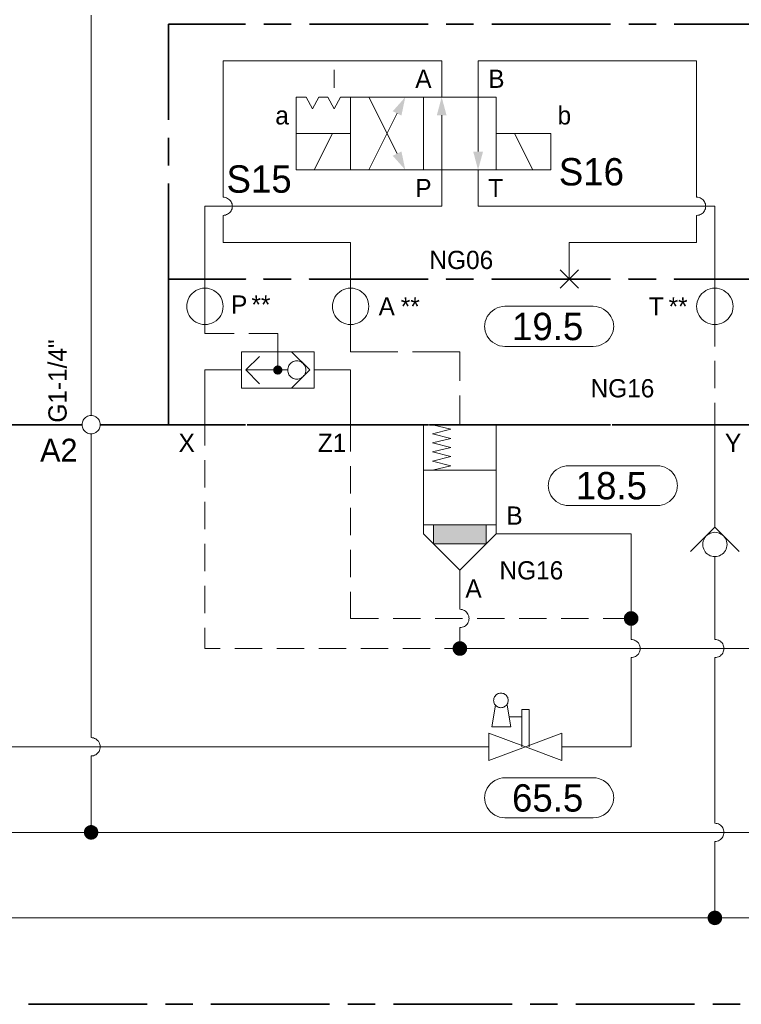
# Model space of a CAD drawing. Header units: millimetres. Extents: x 0 to 203, y 0 to 47.
# Tile 32 of 196: x 20.29 to 23.4, y 16.57 to 20.82. Entities that reach past the tile are written whole.
import ezdxf

# ---------------------------------------------------------------- set-up
doc = ezdxf.new("R2010")
doc.units = ezdxf.units.MM
for name, color, linetype in [('PDF_Geomertry', 7, 'Continuous'), ('PDF_Solid Fills', 7, 'Continuous'), ('PDF_Text', 7, 'Continuous')]:
    doc.layers.add(name, color=color, linetype=linetype)
doc.styles.add('PDF Arial', font='txt')

msp = doc.modelspace()

# ---------------------------------------------------------------- hatches: boundary and pattern name
at = {"layer": 'PDF_Solid Fills', "transparency": 33554559}
for points in [[(21.4021, 19.3104), (21.3821, 19.3124), (21.3826, 19.3151)], [(21.4021, 19.3104), (21.3821, 19.3104), (21.3821, 19.3124)], [(21.4021, 19.3104), (21.3821, 19.3076), (21.3821, 19.3104)], [(21.4021, 19.3104), (21.3826, 19.3049), (21.3821, 19.3076)], [(21.4021, 19.3104), (21.3826, 19.3151), (21.3835, 19.3174)], [(21.4021, 19.3104), (21.3835, 19.3026), (21.3826, 19.3049)], [(21.4021, 19.3104), (21.3835, 19.3174), (21.3849, 19.3201)], [(21.4021, 19.3104), (21.3849, 19.2999), (21.3835, 19.3026)], [(21.4021, 19.3104), (21.3849, 19.3201), (21.3863, 19.3221)], [(21.4021, 19.3104), (21.3863, 19.2979), (21.3849, 19.2999)], [(21.4021, 19.3104), (21.3863, 19.3221), (21.3882, 19.3243)], [(21.4021, 19.3104), (21.3882, 19.2965), (21.3863, 19.2979)], [(21.4021, 19.3104), (21.3882, 19.3243), (21.3896, 19.3257)], [(21.4021, 19.3104), (21.3896, 19.2943), (21.3882, 19.2965)], [(21.4021, 19.3104), (21.3896, 19.3257), (21.3918, 19.3271)], [(21.4021, 19.3104), (21.3918, 19.2929), (21.3896, 19.2943)], [(21.4021, 19.3104), (21.3918, 19.3271), (21.3946, 19.3285)], [(21.4021, 19.3104), (21.3946, 19.2915), (21.3918, 19.2929)], [(21.4021, 19.3104), (21.3946, 19.3285), (21.3965, 19.329)], [(21.4021, 19.3104), (21.3965, 19.291), (21.3946, 19.2915)], [(21.4021, 19.3104), (21.3965, 19.329), (21.3993, 19.3299)], [(21.4021, 19.3104), (21.3993, 19.291), (21.3965, 19.291)], [(21.4021, 19.3104), (21.3993, 19.3299), (21.4021, 19.3299)], [(21.4021, 19.3104), (21.4021, 19.2901), (21.3993, 19.291)], [(21.4021, 19.3104), (21.4043, 19.3299), (21.4071, 19.329)], [(21.4021, 19.3104), (21.4021, 19.3299), (21.4043, 19.3299)], [(21.4021, 19.3104), (21.4071, 19.329), (21.409, 19.3285)], [(21.4021, 19.3104), (21.409, 19.3285), (21.4118, 19.3271)], [(21.4021, 19.3104), (21.4118, 19.3271), (21.414, 19.3257)], [(21.4021, 19.3104), (21.414, 19.3257), (21.416, 19.3243)], [(21.4021, 19.3104), (21.416, 19.3243), (21.4174, 19.3221)], [(21.4021, 19.3104), (21.4174, 19.3221), (21.4187, 19.3201)], [(21.4021, 19.3104), (21.4187, 19.3201), (21.4201, 19.3174)], [(21.4021, 19.3104), (21.4201, 19.3174), (21.421, 19.3151)], [(21.4021, 19.3104), (21.421, 19.3151), (21.4215, 19.3124)], [(21.4021, 19.3104), (21.4215, 19.3124), (21.4215, 19.3104)], [(21.4021, 19.3104), (21.4043, 19.291), (21.4021, 19.2901)], [(21.4021, 19.3104), (21.4071, 19.291), (21.4043, 19.291)], [(21.4021, 19.3104), (21.409, 19.2915), (21.4071, 19.291)], [(21.4021, 19.3104), (21.4118, 19.2929), (21.409, 19.2915)], [(21.4021, 19.3104), (21.414, 19.2943), (21.4118, 19.2929)], [(21.4021, 19.3104), (21.416, 19.2965), (21.414, 19.2943)], [(21.4021, 19.3104), (21.4174, 19.2979), (21.416, 19.2965)], [(21.4021, 19.3104), (21.4187, 19.2999), (21.4174, 19.2979)], [(21.4021, 19.3104), (21.4201, 19.3026), (21.4187, 19.2999)], [(21.4021, 19.3104), (21.421, 19.3049), (21.4201, 19.3026)], [(21.4021, 19.3104), (21.4215, 19.3076), (21.421, 19.3049)], [(21.4021, 19.3104), (21.4215, 19.3104), (21.4215, 19.3076)], [(22.9265, 18.2374), (22.8951, 18.2415), (22.896, 18.2457)], [(22.9265, 18.2374), (22.8951, 18.2374), (22.8951, 18.2415)], [(22.9265, 18.2374), (22.896, 18.2457), (22.8974, 18.2493)], [(22.9265, 18.2374), (22.8974, 18.2493), (22.8993, 18.2535)], [(22.9265, 18.2374), (22.8993, 18.2535), (22.9015, 18.2563)], [(22.9265, 18.2374), (22.9015, 18.2563), (22.9043, 18.2596)], [(22.9265, 18.2374), (22.9043, 18.2596), (22.9071, 18.2624)], [(22.9265, 18.2374), (22.9071, 18.2624), (22.9104, 18.2646)], [(22.9265, 18.2374), (22.9104, 18.2646), (22.914, 18.2665)], [(22.9265, 18.2374), (22.914, 18.2665), (22.9182, 18.2679)], [(22.9265, 18.2374), (22.9182, 18.2679), (22.9224, 18.2687)], [(22.9265, 18.2374), (22.9224, 18.2687), (22.9265, 18.2687)], [(22.9265, 18.2374), (22.9307, 18.2687), (22.9349, 18.2679)], [(22.9265, 18.2374), (22.9265, 18.2687), (22.9307, 18.2687)], [(22.9265, 18.2374), (22.9349, 18.2679), (22.9382, 18.2665)], [(22.9265, 18.2374), (22.9382, 18.2665), (22.9418, 18.2646)], [(22.9265, 18.2374), (22.9418, 18.2646), (22.9451, 18.2624)], [(22.9265, 18.2374), (22.9451, 18.2624), (22.9487, 18.2596)], [(22.9265, 18.2374), (22.9487, 18.2596), (22.9515, 18.2563)], [(22.9265, 18.2374), (22.9515, 18.2563), (22.9535, 18.2535)], [(22.9265, 18.2374), (22.9535, 18.2535), (22.9557, 18.2493)], [(22.9265, 18.2374), (22.9557, 18.2493), (22.9571, 18.2457)], [(22.9265, 18.2374), (22.9571, 18.2457), (22.9576, 18.2415)], [(22.9265, 18.2374), (22.9576, 18.2415), (22.9576, 18.2374)], [(22.9265, 18.2374), (22.8951, 18.2332), (22.8951, 18.2374)], [(22.9265, 18.2374), (22.896, 18.229), (22.8951, 18.2332)], [(22.9265, 18.2374), (22.8974, 18.2257), (22.896, 18.229)], [(22.9265, 18.2374), (22.8993, 18.2215), (22.8974, 18.2257)], [(22.9265, 18.2374), (22.9015, 18.2179), (22.8993, 18.2215)], [(22.9265, 18.2374), (22.9043, 18.2151), (22.9015, 18.2179)], [(22.9265, 18.2374), (22.9071, 18.2124), (22.9043, 18.2151)], [(22.9265, 18.2374), (22.9104, 18.2104), (22.9071, 18.2124)], [(22.9265, 18.2374), (22.914, 18.2082), (22.9104, 18.2104)], [(22.9265, 18.2374), (22.9182, 18.2068), (22.914, 18.2082)], [(22.9265, 18.2374), (22.9224, 18.2062), (22.9182, 18.2068)], [(22.9265, 18.2374), (22.9265, 18.2062), (22.9224, 18.2062)], [(22.9265, 18.2374), (22.9307, 18.2062), (22.9265, 18.2062)], [(22.9265, 18.2374), (22.9349, 18.2068), (22.9307, 18.2062)], [(22.9265, 18.2374), (22.9382, 18.2082), (22.9349, 18.2068)], [(22.9265, 18.2374), (22.9418, 18.2104), (22.9382, 18.2082)], [(22.9265, 18.2374), (22.9451, 18.2124), (22.9418, 18.2104)], [(22.9265, 18.2374), (22.9487, 18.2151), (22.9451, 18.2124)], [(22.9265, 18.2374), (22.9515, 18.2179), (22.9487, 18.2151)], [(22.9265, 18.2374), (22.9535, 18.2215), (22.9515, 18.2179)], [(22.9265, 18.2374), (22.9557, 18.2257), (22.9535, 18.2215)], [(22.9265, 18.2374), (22.9571, 18.229), (22.9557, 18.2257)], [(22.9265, 18.2374), (22.9576, 18.2332), (22.9571, 18.229)], [(22.9265, 18.2374), (22.9576, 18.2374), (22.9576, 18.2332)], [(22.1876, 18.1076), (22.1562, 18.1118), (22.1571, 18.116)], [(22.1876, 18.1076), (22.1562, 18.1076), (22.1562, 18.1118)], [(22.1876, 18.1076), (22.1571, 18.116), (22.1585, 18.1201)], [(22.1876, 18.1076), (22.1585, 18.1201), (22.1604, 18.1235)], [(22.1876, 18.1076), (22.1604, 18.1235), (22.1626, 18.1271)], [(22.1876, 18.1076), (22.1626, 18.1271), (22.1654, 18.1299)], [(22.1876, 18.1076), (22.1654, 18.1299), (22.1687, 18.1326)], [(22.1876, 18.1076), (22.1687, 18.1326), (22.1715, 18.1346)], [(22.1876, 18.1076), (22.1715, 18.1346), (22.1757, 18.1368)], [(22.1876, 18.1076), (22.1757, 18.1368), (22.1793, 18.1382)], [(22.1876, 18.1076), (22.1793, 18.1382), (22.1835, 18.1388)], [(22.1876, 18.1076), (22.1835, 18.1388), (22.1876, 18.1388)], [(22.1876, 18.1076), (22.1918, 18.1388), (22.196, 18.1382)], [(22.1876, 18.1076), (22.1876, 18.1388), (22.1918, 18.1388)], [(22.1876, 18.1076), (22.196, 18.1382), (22.1993, 18.1368)], [(22.1876, 18.1076), (22.1993, 18.1368), (22.2035, 18.1346)], [(22.1876, 18.1076), (22.2035, 18.1346), (22.2071, 18.1326)], [(22.1876, 18.1076), (22.2071, 18.1326), (22.2099, 18.1299)], [(22.1876, 18.1076), (22.2099, 18.1299), (22.2126, 18.1271)], [(22.1876, 18.1076), (22.2126, 18.1271), (22.2146, 18.1235)], [(22.1876, 18.1076), (22.2146, 18.1235), (22.2168, 18.1201)], [(22.1876, 18.1076), (22.2168, 18.1201), (22.2182, 18.116)], [(22.1876, 18.1076), (22.2182, 18.116), (22.2188, 18.1118)], [(22.1876, 18.1076), (22.2188, 18.1118), (22.2188, 18.1076)], [(22.1876, 18.1076), (22.1562, 18.1035), (22.1562, 18.1076)], [(22.1876, 18.1076), (22.1571, 18.0999), (22.1562, 18.1035)], [(22.1876, 18.1076), (22.1585, 18.0957), (22.1571, 18.0999)], [(22.1876, 18.1076), (22.1604, 18.0924), (22.1585, 18.0957)], [(22.1876, 18.1076), (22.1626, 18.0888), (22.1604, 18.0924)], [(22.1876, 18.1076), (22.1654, 18.0854), (22.1626, 18.0888)], [(22.1876, 18.1076), (22.1687, 18.0826), (22.1654, 18.0854)], [(22.1876, 18.1076), (22.1715, 18.0804), (22.1687, 18.0826)], [(22.1876, 18.1076), (22.1757, 18.0785), (22.1715, 18.0804)], [(22.1876, 18.1076), (22.1793, 18.0771), (22.1757, 18.0785)], [(22.1876, 18.1076), (22.1835, 18.0763), (22.1793, 18.0771)], [(22.1876, 18.1076), (22.1876, 18.0763), (22.1835, 18.0763)], [(22.1876, 18.1076), (22.1918, 18.0763), (22.1876, 18.0763)], [(22.1876, 18.1076), (22.196, 18.0771), (22.1918, 18.0763)], [(22.1876, 18.1076), (22.1993, 18.0785), (22.196, 18.0771)], [(22.1876, 18.1076), (22.2035, 18.0804), (22.1993, 18.0785)], [(22.1876, 18.1076), (22.2071, 18.0826), (22.2035, 18.0804)], [(22.1876, 18.1076), (22.2099, 18.0854), (22.2071, 18.0826)], [(22.1876, 18.1076), (22.2126, 18.0888), (22.2099, 18.0854)], [(22.1876, 18.1076), (22.2146, 18.0924), (22.2126, 18.0888)], [(22.1876, 18.1076), (22.2168, 18.0957), (22.2146, 18.0924)], [(22.1876, 18.1076), (22.2182, 18.0999), (22.2168, 18.0957)], [(22.1876, 18.1076), (22.2188, 18.1035), (22.2182, 18.0999)], [(22.1876, 18.1076), (22.2188, 18.1076), (22.2188, 18.1035)], [(20.5965, 17.3138), (20.5924, 17.3451), (20.5965, 17.3457)], [(20.5965, 17.3138), (20.5965, 17.3457), (20.6007, 17.3451)], [(20.5965, 17.3138), (20.5646, 17.3138), (20.5654, 17.3179)], [(20.5965, 17.3138), (20.5654, 17.3096), (20.5646, 17.3138)], [(20.5965, 17.3138), (20.5654, 17.3179), (20.566, 17.3221)], [(20.5965, 17.3138), (20.566, 17.3063), (20.5654, 17.3096)], [(20.5965, 17.3138), (20.566, 17.3221), (20.5674, 17.3263)], [(20.5965, 17.3138), (20.5674, 17.3021), (20.566, 17.3063)], [(20.5965, 17.3138), (20.5674, 17.3263), (20.5688, 17.3299)], [(20.5965, 17.3138), (20.5688, 17.2985), (20.5674, 17.3021)], [(20.5965, 17.3138), (20.5688, 17.3299), (20.5715, 17.3332)], [(20.5965, 17.3138), (20.5715, 17.2951), (20.5688, 17.2985)], [(20.5965, 17.3138), (20.5715, 17.3332), (20.5743, 17.336)], [(20.5965, 17.3138), (20.5743, 17.2915), (20.5715, 17.2951)], [(20.5965, 17.3138), (20.5743, 17.336), (20.5771, 17.3388)], [(20.5965, 17.3138), (20.5771, 17.2887), (20.5743, 17.2915)], [(20.5965, 17.3138), (20.5771, 17.3388), (20.5807, 17.341)], [(20.5965, 17.3138), (20.5807, 17.2868), (20.5771, 17.2887)], [(20.5965, 17.3138), (20.5807, 17.341), (20.584, 17.3429)], [(20.5965, 17.3138), (20.584, 17.2846), (20.5807, 17.2868)], [(20.5965, 17.3138), (20.584, 17.3429), (20.5882, 17.3443)], [(20.5965, 17.3138), (20.5882, 17.284), (20.584, 17.2846)], [(20.5965, 17.3138), (20.5882, 17.3443), (20.5924, 17.3451)], [(20.5965, 17.3138), (20.5924, 17.2826), (20.5882, 17.284)], [(20.5965, 17.3138), (20.5965, 17.2826), (20.5924, 17.2826)], [(20.5965, 17.3138), (20.6007, 17.3451), (20.6043, 17.3443)], [(20.5965, 17.3138), (20.6043, 17.3443), (20.6085, 17.3429)], [(20.5965, 17.3138), (20.6085, 17.3429), (20.6118, 17.341)], [(20.5965, 17.3138), (20.6118, 17.341), (20.6154, 17.3388)], [(20.5965, 17.3138), (20.6154, 17.3388), (20.6187, 17.336)], [(20.5965, 17.3138), (20.6187, 17.336), (20.6215, 17.3332)], [(20.5965, 17.3138), (20.6215, 17.3332), (20.6238, 17.3299)], [(20.5965, 17.3138), (20.6238, 17.3299), (20.6251, 17.3263)], [(20.5965, 17.3138), (20.6251, 17.3263), (20.6265, 17.3221)], [(20.5965, 17.3138), (20.6265, 17.3221), (20.6271, 17.3179)], [(20.5965, 17.3138), (20.6271, 17.3179), (20.6279, 17.3138)], [(20.5965, 17.3138), (20.6007, 17.2826), (20.5965, 17.2826)], [(20.5965, 17.3138), (20.6043, 17.284), (20.6007, 17.2826)], [(20.5965, 17.3138), (20.6085, 17.2846), (20.6043, 17.284)], [(20.5965, 17.3138), (20.6118, 17.2868), (20.6085, 17.2846)], [(20.5965, 17.3138), (20.6154, 17.2887), (20.6118, 17.2868)], [(20.5965, 17.3138), (20.6187, 17.2915), (20.6154, 17.2887)], [(20.5965, 17.3138), (20.6215, 17.2951), (20.6187, 17.2915)], [(20.5965, 17.3138), (20.6238, 17.2985), (20.6215, 17.2951)], [(20.5965, 17.3138), (20.6251, 17.3021), (20.6238, 17.2985)], [(20.5965, 17.3138), (20.6265, 17.3063), (20.6251, 17.3021)], [(20.5965, 17.3138), (20.6271, 17.3096), (20.6265, 17.3063)], [(20.5965, 17.3138), (20.6279, 17.3138), (20.6271, 17.3096)], [(23.2876, 16.9443), (23.2604, 16.9604), (23.2626, 16.9638)], [(23.2876, 16.9443), (23.2626, 16.9638), (23.2654, 16.9665)], [(23.2876, 16.9443), (23.2654, 16.9665), (23.2688, 16.9693)], [(23.2876, 16.9443), (23.2688, 16.9693), (23.2724, 16.9721)], [(23.2876, 16.9443), (23.2724, 16.9721), (23.2757, 16.9735)], [(23.2876, 16.9443), (23.2757, 16.9735), (23.2799, 16.9749)], [(23.2876, 16.9443), (23.2799, 16.9749), (23.2835, 16.9757)], [(23.2876, 16.9443), (23.2835, 16.9757), (23.2876, 16.9762)], [(23.2876, 16.9443), (23.2876, 16.9762), (23.2918, 16.9757)], [(23.2876, 16.9443), (23.2918, 16.9757), (23.296, 16.9749)], [(23.2876, 16.9443), (23.296, 16.9749), (23.3001, 16.9735)], [(23.2876, 16.9443), (23.3001, 16.9735), (23.3035, 16.9721)], [(23.2876, 16.9443), (23.3035, 16.9721), (23.3071, 16.9693)], [(23.2876, 16.9443), (23.3071, 16.9693), (23.3099, 16.9665)], [(23.2876, 16.9443), (23.3099, 16.9665), (23.3126, 16.9638)], [(23.2876, 16.9443), (23.3126, 16.9638), (23.3154, 16.9604)], [(23.2876, 16.9443), (23.2563, 16.9485), (23.2576, 16.9526)], [(23.2876, 16.9443), (23.2563, 16.9443), (23.2563, 16.9485)], [(23.2876, 16.9443), (23.2563, 16.941), (23.2563, 16.9443)], [(23.2876, 16.9443), (23.2576, 16.9368), (23.2563, 16.941)], [(23.2876, 16.9443), (23.2576, 16.9526), (23.259, 16.9568)], [(23.2876, 16.9443), (23.259, 16.9326), (23.2576, 16.9368)], [(23.2876, 16.9443), (23.259, 16.9568), (23.2604, 16.9604)], [(23.2876, 16.9443), (23.2604, 16.929), (23.259, 16.9326)], [(23.2876, 16.9443), (23.2626, 16.9257), (23.2604, 16.929)], [(23.2876, 16.9443), (23.2654, 16.9221), (23.2626, 16.9257)], [(23.2876, 16.9443), (23.2688, 16.9201), (23.2654, 16.9221)], [(23.2876, 16.9443), (23.2724, 16.9174), (23.2688, 16.9201)], [(23.2876, 16.9443), (23.2757, 16.916), (23.2724, 16.9174)], [(23.2876, 16.9443), (23.2799, 16.9146), (23.2757, 16.916)], [(23.2876, 16.9443), (23.2835, 16.9137), (23.2799, 16.9146)], [(23.2876, 16.9443), (23.2876, 16.9132), (23.2835, 16.9137)], [(23.2876, 16.9443), (23.3154, 16.9604), (23.3168, 16.9568)], [(23.2876, 16.9443), (23.3168, 16.9568), (23.3182, 16.9526)], [(23.2876, 16.9443), (23.3182, 16.9526), (23.3188, 16.9485)], [(23.2876, 16.9443), (23.3188, 16.9485), (23.3196, 16.9443)], [(23.2876, 16.9443), (23.2918, 16.9137), (23.2876, 16.9132)], [(23.2876, 16.9443), (23.296, 16.9146), (23.2918, 16.9137)], [(23.2876, 16.9443), (23.3001, 16.916), (23.296, 16.9146)], [(23.2876, 16.9443), (23.3035, 16.9174), (23.3001, 16.916)], [(23.2876, 16.9443), (23.3071, 16.9201), (23.3035, 16.9174)], [(23.2876, 16.9443), (23.3099, 16.9221), (23.3071, 16.9201)], [(23.2876, 16.9443), (23.3126, 16.9257), (23.3099, 16.9221)], [(23.2876, 16.9443), (23.3154, 16.929), (23.3126, 16.9257)], [(23.2876, 16.9443), (23.3168, 16.9326), (23.3154, 16.929)], [(23.2876, 16.9443), (23.3182, 16.9368), (23.3168, 16.9326)], [(23.2876, 16.9443), (23.3188, 16.941), (23.3182, 16.9368)], [(23.2876, 16.9443), (23.3196, 16.9443), (23.3188, 16.941)]]:
    msp.add_hatch(color=256, dxfattribs=at).paths.add_polyline_path(points)

# ---------------------------------------------------------------- linework, layer by layer
at = {"layer": 'PDF_Geomertry', "lineweight": 15}
for points in [[(20.5965, 19.1138), (20.5965, 20.8424)], [(22.109, 20.4888), (22.109, 20.6457), (21.166, 20.6457), (21.166, 20.0568), (21.171, 20.0563), (21.1765, 20.0554), (21.1812, 20.0535), (21.1854, 20.0513), (21.1896, 20.0485), (21.1938, 20.0451), (21.1974, 20.041), (21.2001, 20.0368), (21.2021, 20.0326), (21.2043, 20.0276), (21.2049, 20.0221), (21.2057, 20.0174), (21.2049, 20.0124), (21.2043, 20.0068), (21.2021, 20.0021), (21.2001, 19.9979), (21.1974, 19.9938), (21.1938, 19.9896), (21.1896, 19.986), (21.1854, 19.9832), (21.1812, 19.9813), (21.1765, 19.979), (21.171, 19.9785), (21.166, 19.9776), (21.171, 19.9785), (21.1765, 19.979), (21.1812, 19.9813), (21.1854, 19.9832), (21.1896, 19.986), (21.1938, 19.9896), (21.1974, 19.9938), (21.2001, 19.9979), (21.2021, 20.0021), (21.2043, 20.0068), (21.2049, 20.0124), (21.2057, 20.0174), (21.2049, 20.0221), (21.2043, 20.0276), (21.2021, 20.0326), (21.2001, 20.0368), (21.1974, 20.041), (21.1938, 20.0451), (21.1896, 20.0485), (21.1854, 20.0513), (21.1812, 20.0535), (21.1765, 20.0554), (21.171, 20.0563), (21.166, 20.0568)], [(23.209, 20.0568), (23.209, 20.6457), (22.266, 20.6457), (22.266, 20.4888), (22.266, 20.2535)], [(21.6451, 20.5285), (21.6451, 20.6068)], [(21.7946, 20.4888), (21.9168, 20.2451)], [(22.109, 20.4104), (22.109, 20.1743), (22.109, 20.0174), (21.0876, 20.0174), (21.0876, 19.7026), (21.0876, 19.6638), (21.0876, 19.5063), (21.0876, 19.4674), (21.2132, 19.4674)], [(21.7946, 20.1743), (21.9168, 20.4188)], [(21.559, 20.1743), (21.6376, 20.3318)], [(22.5021, 20.1743), (22.4238, 20.3318)], [(22.266, 20.1743), (22.266, 20.0174), (23.2876, 20.0174), (23.2876, 19.7026), (23.2876, 19.6638), (23.2876, 19.5063), (23.2876, 19.4124)], [(22.659, 19.7026), (22.659, 19.8604), (23.209, 19.8604), (23.209, 19.9776), (23.2146, 19.9785), (23.2196, 19.979), (23.2243, 19.9813), (23.2285, 19.9832), (23.2335, 19.986), (23.2368, 19.9896), (23.2404, 19.9938), (23.2432, 19.9979), (23.2451, 20.0021), (23.2474, 20.0068), (23.2479, 20.0124), (23.2488, 20.0174), (23.2479, 20.0221), (23.2474, 20.0276), (23.2451, 20.0326), (23.2432, 20.0368), (23.2404, 20.041), (23.2368, 20.0451), (23.2335, 20.0485), (23.2285, 20.0513), (23.2243, 20.0535), (23.2196, 20.0554), (23.2146, 20.0563), (23.209, 20.0568), (23.2146, 20.0563), (23.2196, 20.0554), (23.2243, 20.0535), (23.2285, 20.0513), (23.2335, 20.0485), (23.2368, 20.0451), (23.2404, 20.041), (23.2432, 20.0368), (23.2451, 20.0326), (23.2474, 20.0276), (23.2479, 20.0221), (23.2488, 20.0174), (23.2479, 20.0124), (23.2474, 20.0068), (23.2451, 20.0021), (23.2432, 19.9979), (23.2404, 19.9938), (23.2368, 19.9896), (23.2335, 19.986), (23.2285, 19.9832), (23.2243, 19.9813), (23.2196, 19.979), (23.2146, 19.9785), (23.209, 19.9776)], [(21.166, 19.9776), (21.166, 19.8604), (21.716, 19.8604), (21.716, 19.7026), (21.716, 19.6638), (21.716, 19.5063), (21.716, 19.3888), (21.9201, 19.3888)], [(22.6196, 19.6638), (22.6987, 19.7424)], [(22.6987, 19.6638), (22.6196, 19.7424)], [(21.2765, 19.4674), (21.4021, 19.4674), (21.4021, 19.3104)], [(21.4604, 19.2313), (21.5396, 19.3104), (21.4604, 19.3888)], [(21.9835, 19.3888), (22.1876, 19.3888), (22.1876, 19.2632)], [(21.3229, 19.2513), (21.264, 19.3104), (21.3229, 19.3688)], [(23.2876, 19.3493), (23.2876, 19.2313)], [(21.2446, 19.3104), (21.0876, 19.3104), (21.0876, 19.0743), (21.0876, 18.9846)], [(21.4446, 19.3104), (21.4215, 19.3104), (21.264, 19.3104)], [(21.559, 19.3104), (21.716, 19.3104), (21.716, 19.0743), (21.716, 18.959)], [(22.1876, 19.1999), (22.1876, 19.0743)], [(23.2876, 19.1688), (23.2876, 19.0743), (23.2876, 18.6618), (23.2876, 18.6313)], [(22.1876, 18.4457), (22.0307, 18.6026), (22.0307, 19.0743), (22.3446, 19.0743), (22.3446, 18.6026), (22.9265, 18.6026), (22.9265, 18.2374), (22.9265, 18.1471), (22.9312, 18.1465), (22.9363, 18.1457), (22.941, 18.1437), (22.946, 18.1415), (22.9501, 18.1388), (22.9543, 18.1354), (22.9576, 18.1318), (22.9604, 18.1276), (22.9626, 18.1229), (22.964, 18.1179), (22.9654, 18.1132), (22.9654, 18.1076), (22.9654, 18.1026), (22.964, 18.0979), (22.9626, 18.0929), (22.9604, 18.0882), (22.9576, 18.084), (22.9543, 18.0799), (22.9501, 18.0763), (22.946, 18.0735), (22.941, 18.0715), (22.9363, 18.0701), (22.9312, 18.0688), (22.9265, 18.0688), (22.9312, 18.0688), (22.9363, 18.0701), (22.941, 18.0715), (22.946, 18.0735), (22.9501, 18.0763), (22.9543, 18.0799), (22.9576, 18.084), (22.9604, 18.0882), (22.9626, 18.0929), (22.964, 18.0979), (22.9654, 18.1026), (22.9654, 18.1076), (22.9654, 18.1132), (22.964, 18.1179), (22.9626, 18.1229), (22.9604, 18.1276), (22.9576, 18.1318), (22.9543, 18.1354), (22.9501, 18.1388), (22.946, 18.1415), (22.941, 18.1437), (22.9363, 18.1457), (22.9312, 18.1465), (22.9265, 18.1471)], [(22.0696, 19.0743), (22.1488, 19.0549), (22.0696, 19.0354), (22.1488, 19.0151), (22.0696, 18.9957), (22.1488, 18.9763), (22.0696, 18.9563), (22.1488, 18.9368), (22.0696, 18.9174), (22.1488, 18.8971), (22.0696, 18.8776)], [(20.5965, 17.7229), (20.5965, 19.0354)], [(21.0876, 18.9215), (21.0876, 18.8035)], [(21.716, 18.8957), (21.716, 18.7776)], [(22.0307, 18.8776), (22.3446, 18.8776)], [(21.0876, 18.741), (21.0876, 18.6229)], [(21.716, 18.7151), (21.716, 18.5965)], [(22.0307, 18.6424), (22.3446, 18.6424)], [(22.0737, 18.6424), (22.0737, 18.5596), (22.3015, 18.5596), (22.3015, 18.6424)], [(23.1826, 18.5263), (23.2876, 18.6313), (23.3924, 18.5263)], [(22.1876, 18.2771), (22.1924, 18.2763), (22.1979, 18.2757), (22.2029, 18.2735), (22.2071, 18.2715), (22.2118, 18.2687), (22.2154, 18.2651), (22.2188, 18.261), (22.2215, 18.2568), (22.2238, 18.2526), (22.2257, 18.2479), (22.2265, 18.2424), (22.2271, 18.2374), (22.2265, 18.2326), (22.2257, 18.2271), (22.2238, 18.2221), (22.2215, 18.2179), (22.2188, 18.2132), (22.2154, 18.2096), (22.2118, 18.2062), (22.2071, 18.2035), (22.2029, 18.2013), (22.1979, 18.1993), (22.1924, 18.1985), (22.1876, 18.1979), (22.1924, 18.1985), (22.1979, 18.1993), (22.2029, 18.2013), (22.2071, 18.2035), (22.2118, 18.2062), (22.2154, 18.2096), (22.2188, 18.2132), (22.2215, 18.2179), (22.2238, 18.2221), (22.2257, 18.2271), (22.2265, 18.2326), (22.2271, 18.2374), (22.2265, 18.2424), (22.2257, 18.2479), (22.2238, 18.2526), (22.2215, 18.2568), (22.2188, 18.261), (22.2154, 18.2651), (22.2118, 18.2687), (22.2071, 18.2715), (22.2029, 18.2735), (22.1979, 18.2757), (22.1924, 18.2763), (22.1876, 18.2771), (22.1876, 18.4457), (22.3446, 18.6026)], [(21.0876, 18.5596), (21.0876, 18.4415)], [(21.716, 18.534), (21.716, 18.416)], [(23.2876, 18.1471), (23.2932, 18.1465), (23.2979, 18.1457), (23.3029, 18.1437), (23.3076, 18.1415), (23.3118, 18.1388), (23.3154, 18.1354), (23.3188, 18.1318), (23.3215, 18.1276), (23.3243, 18.1229), (23.3257, 18.1179), (23.3265, 18.1132), (23.3271, 18.1076), (23.3265, 18.1026), (23.3257, 18.0979), (23.3243, 18.0929), (23.3215, 18.0882), (23.3188, 18.084), (23.3154, 18.0799), (23.3118, 18.0763), (23.3076, 18.0735), (23.3029, 18.0715), (23.2979, 18.0701), (23.2932, 18.0688), (23.2876, 18.0688), (23.2932, 18.0688), (23.2979, 18.0701), (23.3029, 18.0715), (23.3076, 18.0735), (23.3118, 18.0763), (23.3154, 18.0799), (23.3188, 18.084), (23.3215, 18.0882), (23.3243, 18.0929), (23.3257, 18.0979), (23.3265, 18.1026), (23.3271, 18.1076), (23.3265, 18.1132), (23.3257, 18.1179), (23.3243, 18.1229), (23.3215, 18.1276), (23.3188, 18.1318), (23.3154, 18.1354), (23.3118, 18.1388), (23.3076, 18.1415), (23.3029, 18.1437), (23.2979, 18.1457), (23.2932, 18.1465), (23.2876, 18.1471), (23.2876, 18.5049)], [(21.0876, 18.3785), (21.0876, 18.2604)], [(21.716, 18.3526), (21.716, 18.2374), (21.8368, 18.2374)], [(21.0876, 18.1971), (21.0876, 18.1076), (21.1535, 18.1076)], [(21.9001, 18.2374), (22.0182, 18.2374)], [(22.0813, 18.2374), (22.1993, 18.2374)], [(22.1876, 18.1979), (22.1876, 18.1076), (23.7279, 18.1076)], [(22.2618, 18.2374), (22.3807, 18.2374)], [(22.4432, 18.2374), (22.5613, 18.2374)], [(22.6243, 18.2374), (22.7424, 18.2374)], [(22.8057, 18.2374), (22.9265, 18.2374)], [(21.216, 18.1076), (21.334, 18.1076)], [(21.3974, 18.1076), (21.5154, 18.1076)], [(21.5785, 18.1076), (21.6965, 18.1076)], [(21.7599, 18.1076), (21.8779, 18.1076)], [(21.941, 18.1076), (22.059, 18.1076)], [(22.1215, 18.1076), (22.1876, 18.1076)], [(22.9265, 18.0688), (22.9265, 17.6832), (22.6279, 17.6832)], [(23.2876, 17.3535), (23.2932, 17.3526), (23.2979, 17.3521), (23.3029, 17.3507), (23.3076, 17.3479), (23.3118, 17.3451), (23.3154, 17.3415), (23.3188, 17.3382), (23.3215, 17.334), (23.3243, 17.329), (23.3257, 17.3243), (23.3265, 17.3193), (23.3271, 17.3138), (23.3265, 17.309), (23.3257, 17.304), (23.3243, 17.2993), (23.3215, 17.2943), (23.3188, 17.2901), (23.3154, 17.286), (23.3118, 17.2826), (23.3076, 17.2799), (23.3029, 17.2776), (23.2979, 17.2763), (23.2932, 17.2749), (23.2876, 17.2749), (23.2932, 17.2749), (23.2979, 17.2763), (23.3029, 17.2776), (23.3076, 17.2799), (23.3118, 17.2826), (23.3154, 17.286), (23.3188, 17.2901), (23.3215, 17.2943), (23.3243, 17.2993), (23.3257, 17.304), (23.3265, 17.309), (23.3271, 17.3138), (23.3265, 17.3193), (23.3257, 17.3243), (23.3243, 17.329), (23.3215, 17.334), (23.3188, 17.3382), (23.3154, 17.3415), (23.3118, 17.3451), (23.3076, 17.3479), (23.3029, 17.3507), (23.2979, 17.3521), (23.2932, 17.3526), (23.2876, 17.3535), (23.2876, 18.0688)], [(22.341, 17.8638), (22.3251, 17.7701), (22.4076, 17.7701), (22.3918, 17.8638)], [(22.4549, 17.6832), (22.4549, 17.8443), (22.4863, 17.8443), (22.4863, 17.6832)], [(22.4001, 17.8132), (22.4549, 17.8132)], [(24.0146, 17.3138), (20.5965, 17.3138), (20.5965, 17.6443), (20.6015, 17.6443), (20.6062, 17.6451), (20.6113, 17.6471), (20.616, 17.6493), (20.6201, 17.6521), (20.6243, 17.6554), (20.6279, 17.6596), (20.6307, 17.6637), (20.6326, 17.6679), (20.634, 17.6735), (20.6354, 17.6785), (20.6354, 17.6832), (20.6354, 17.6888), (20.634, 17.6938), (20.6326, 17.6985), (20.6307, 17.7026), (20.6279, 17.7076), (20.6243, 17.711), (20.6201, 17.7146), (20.616, 17.7174), (20.6113, 17.7193), (20.6062, 17.7215), (20.6015, 17.7221), (20.5965, 17.7229), (20.6015, 17.7221), (20.6062, 17.7215), (20.6113, 17.7193), (20.616, 17.7174), (20.6201, 17.7146), (20.6243, 17.711), (20.6279, 17.7076), (20.6307, 17.7026), (20.6326, 17.6985), (20.634, 17.6938), (20.6354, 17.6888), (20.6354, 17.6832), (20.6354, 17.6785), (20.634, 17.6735), (20.6326, 17.6679), (20.6307, 17.6637), (20.6279, 17.6596), (20.6243, 17.6554), (20.6201, 17.6521), (20.616, 17.6493), (20.6113, 17.6471), (20.6062, 17.6451), (20.6015, 17.6443), (20.5965, 17.6443)], [(22.3132, 17.6832), (16.9187, 17.6832)], [(14.864, 17.3138), (19.5354, 17.3138), (20.5965, 17.3138)], [(13.6182, 17.2749), (13.6182, 16.9443), (17.2799, 16.9443), (19.9201, 16.9443), (23.2876, 16.9443), (25.9285, 16.9443), (25.9285, 16.611)], [(23.2876, 17.2749), (23.2876, 16.9443)]]:
    msp.add_lwpolyline(points, dxfattribs=at)
at = {"layer": 'PDF_Geomertry', "lineweight": 35}
for points in [[(21.2626, 20.8035), (20.9307, 20.8035), (20.9307, 20.391)], [(21.459, 20.8035), (21.341, 20.8035)], [(22.0501, 20.8035), (21.5382, 20.8035)], [(22.2465, 20.8035), (22.1285, 20.8035)], [(22.8376, 20.8035), (22.3257, 20.8035)], [(23.034, 20.8035), (22.916, 20.8035)], [(23.4451, 20.391), (23.4451, 20.8035), (23.1126, 20.8035)], [(20.9307, 20.3124), (20.9307, 20.1938)], [(20.9307, 20.1151), (20.9307, 19.7026), (21.2626, 19.7026), (20.9307, 19.7026), (20.9307, 19.0743), (21.2626, 19.0743)], [(23.4451, 20.1151), (23.4451, 19.7026), (23.1126, 19.7026), (23.4451, 19.7026), (23.4451, 19.0743), (23.1126, 19.0743)], [(20.0076, 19.0743), (20.5571, 19.0743)], [(20.6354, 19.0743), (20.9946, 19.0743)], [(21.0729, 19.0743), (21.191, 19.0743)], [(21.2696, 19.0743), (21.7812, 19.0743)], [(21.459, 19.0743), (21.341, 19.0743)], [(22.0501, 19.0743), (21.5382, 19.0743)], [(21.8604, 19.0743), (21.9785, 19.0743)], [(22.0571, 19.0743), (22.5688, 19.0743)], [(22.2465, 19.0743), (22.1285, 19.0743)], [(22.8376, 19.0743), (22.3257, 19.0743)], [(22.6479, 19.0743), (22.766, 19.0743)], [(22.8446, 19.0743), (23.3562, 19.0743)], [(23.034, 19.0743), (22.916, 19.0743)], [(20.3257, 16.5715), (20.8376, 16.5715)], [(20.9168, 16.5715), (21.0349, 16.5715)], [(21.1132, 16.5715), (21.6251, 16.5715)], [(21.7035, 16.5715), (21.8215, 16.5715)], [(21.9007, 16.5715), (22.4126, 16.5715)], [(22.491, 16.5715), (22.609, 16.5715)], [(22.6882, 16.5715), (23.2001, 16.5715)], [(23.2785, 16.5715), (23.3965, 16.5715)]]:
    msp.add_lwpolyline(points, dxfattribs=at)
at = {"layer": 'PDF_Geomertry', "lineweight": 15}
for points in [[(21.716, 20.3318), (21.716, 20.4888), (21.6729, 20.4888), (21.6451, 20.4374), (21.6182, 20.4888), (21.5785, 20.4888), (21.5515, 20.4374), (21.5238, 20.4888), (21.4807, 20.4888), (21.4807, 20.3318)], [(22.0307, 20.4888), (21.716, 20.4888), (21.716, 20.1743), (22.0307, 20.1743), (22.0307, 20.4888)], [(22.3446, 20.1743), (22.0307, 20.1743), (22.0307, 20.4888), (22.3446, 20.4888), (22.3446, 20.1743)], [(21.4807, 20.1743), (21.716, 20.1743), (21.716, 20.3318), (21.4807, 20.3318), (21.4807, 20.1743)], [(22.3446, 20.1743), (22.5807, 20.1743), (22.5807, 20.3318), (22.3446, 20.3318), (22.3446, 20.1743)], [(21.166, 19.5854), (21.1654, 19.5951), (21.1632, 19.6054), (21.1599, 19.6151), (21.1557, 19.6243), (21.1501, 19.6332), (21.1432, 19.641), (21.1354, 19.6471), (21.1265, 19.6535), (21.1174, 19.6576), (21.1076, 19.661), (21.0979, 19.6632), (21.0876, 19.6638), (21.0771, 19.6632), (21.0674, 19.661), (21.0576, 19.6576), (21.0479, 19.6535), (21.0396, 19.6471), (21.0321, 19.641), (21.0251, 19.6332), (21.0196, 19.6243), (21.0146, 19.6151), (21.0118, 19.6054), (21.0099, 19.5951), (21.009, 19.5854), (21.0099, 19.5749), (21.0118, 19.5646), (21.0146, 19.5549), (21.0196, 19.5457), (21.0251, 19.5374), (21.0321, 19.5299), (21.0396, 19.5229), (21.0479, 19.5174), (21.0576, 19.5124), (21.0674, 19.509), (21.0771, 19.5068), (21.0876, 19.5063), (21.0979, 19.5068), (21.1076, 19.509), (21.1174, 19.5124), (21.1265, 19.5174), (21.1354, 19.5229), (21.1432, 19.5299), (21.1501, 19.5374), (21.1557, 19.5457), (21.1599, 19.5549), (21.1632, 19.5646), (21.1654, 19.5749), (21.166, 19.5854)], [(21.7946, 19.5854), (21.7937, 19.5951), (21.7918, 19.6054), (21.789, 19.6151), (21.784, 19.6243), (21.7785, 19.6332), (21.7715, 19.641), (21.764, 19.6471), (21.7557, 19.6535), (21.746, 19.6576), (21.7363, 19.661), (21.7265, 19.6632), (21.716, 19.6638), (21.7057, 19.6632), (21.696, 19.661), (21.6863, 19.6576), (21.6771, 19.6535), (21.6682, 19.6471), (21.6604, 19.641), (21.6535, 19.6332), (21.6479, 19.6243), (21.6438, 19.6151), (21.6404, 19.6054), (21.6382, 19.5951), (21.6376, 19.5854), (21.6382, 19.5749), (21.6404, 19.5646), (21.6438, 19.5549), (21.6479, 19.5457), (21.6535, 19.5374), (21.6604, 19.5299), (21.6682, 19.5229), (21.6771, 19.5174), (21.6863, 19.5124), (21.696, 19.509), (21.7057, 19.5068), (21.716, 19.5063), (21.7265, 19.5068), (21.7363, 19.509), (21.746, 19.5124), (21.7557, 19.5174), (21.764, 19.5229), (21.7715, 19.5299), (21.7785, 19.5374), (21.784, 19.5457), (21.789, 19.5549), (21.7918, 19.5646), (21.7937, 19.5749), (21.7946, 19.5854)], [(23.3668, 19.5854), (23.366, 19.5951), (23.364, 19.6054), (23.3604, 19.6151), (23.3557, 19.6243), (23.3501, 19.6332), (23.3432, 19.641), (23.3354, 19.6471), (23.3271, 19.6535), (23.3182, 19.6576), (23.3085, 19.661), (23.2979, 19.6632), (23.2876, 19.6638), (23.2779, 19.6632), (23.2674, 19.661), (23.2576, 19.6576), (23.2488, 19.6535), (23.2396, 19.6471), (23.2321, 19.641), (23.2257, 19.6332), (23.2196, 19.6243), (23.2154, 19.6151), (23.2118, 19.6054), (23.2099, 19.5951), (23.209, 19.5854), (23.2099, 19.5749), (23.2118, 19.5646), (23.2154, 19.5549), (23.2196, 19.5457), (23.2257, 19.5374), (23.2321, 19.5299), (23.2396, 19.5229), (23.2488, 19.5174), (23.2576, 19.5124), (23.2674, 19.509), (23.2779, 19.5068), (23.2876, 19.5063), (23.2979, 19.5068), (23.3085, 19.509), (23.3182, 19.5124), (23.3271, 19.5174), (23.3354, 19.5229), (23.3432, 19.5299), (23.3501, 19.5374), (23.3557, 19.5457), (23.3604, 19.5549), (23.364, 19.5646), (23.366, 19.5749), (23.3668, 19.5854)], [(22.7632, 19.5854), (22.7751, 19.5846), (22.7863, 19.5818), (22.7974, 19.5785), (22.8076, 19.5735), (22.8174, 19.5665), (22.8257, 19.559), (22.8335, 19.5507), (22.8396, 19.541), (22.8451, 19.5304), (22.8488, 19.5193), (22.8507, 19.5082), (22.8515, 19.4965), (22.8515, 19.5007), (22.8507, 19.4888), (22.8488, 19.4776), (22.8451, 19.4665), (22.8396, 19.4563), (22.8335, 19.4465), (22.8257, 19.4382), (22.8174, 19.4304), (22.8076, 19.4243), (22.7974, 19.4188), (22.7863, 19.4151), (22.7751, 19.4132), (22.7632, 19.4124), (22.3821, 19.4124), (22.371, 19.4132), (22.359, 19.4151), (22.3479, 19.4188), (22.3382, 19.4243), (22.3285, 19.4304), (22.3196, 19.4382), (22.3118, 19.4465), (22.3057, 19.4563), (22.3007, 19.4665), (22.2965, 19.4776), (22.2946, 19.4888), (22.2937, 19.5007), (22.2937, 19.4965), (22.2946, 19.5082), (22.2965, 19.5193), (22.3007, 19.5304), (22.3057, 19.541), (22.3118, 19.5507), (22.3196, 19.559), (22.3285, 19.5665), (22.3382, 19.5735), (22.3479, 19.5785), (22.359, 19.5818), (22.371, 19.5846), (22.3821, 19.5854), (22.7632, 19.5854)], [(21.2446, 19.3888), (21.559, 19.3888), (21.559, 19.2313), (21.2446, 19.2313), (21.2446, 19.3888)], [(21.5229, 19.3104), (21.5229, 19.3151), (21.5215, 19.3201), (21.5201, 19.3249), (21.5182, 19.3299), (21.5146, 19.334), (21.5118, 19.3382), (21.5076, 19.341), (21.5035, 19.3443), (21.4988, 19.3465), (21.4937, 19.3479), (21.489, 19.3493), (21.484, 19.3493), (21.4785, 19.3493), (21.4738, 19.3479), (21.4688, 19.3465), (21.464, 19.3443), (21.4599, 19.341), (21.4563, 19.3382), (21.4529, 19.334), (21.4501, 19.3299), (21.4474, 19.3249), (21.446, 19.3201), (21.4446, 19.3151), (21.4446, 19.3104), (21.4446, 19.3049), (21.446, 19.2999), (21.4474, 19.2951), (21.4501, 19.2901), (21.4529, 19.286), (21.4563, 19.2826), (21.4599, 19.279), (21.464, 19.2763), (21.4688, 19.2735), (21.4738, 19.2721), (21.4785, 19.2707), (21.484, 19.2707), (21.489, 19.2707), (21.4937, 19.2721), (21.4988, 19.2735), (21.5035, 19.2763), (21.5076, 19.279), (21.5118, 19.2826), (21.5146, 19.286), (21.5182, 19.2901), (21.5201, 19.2951), (21.5215, 19.2999), (21.5229, 19.3049), (21.5229, 19.3104)], [(20.6354, 19.0743), (20.6354, 19.079), (20.634, 19.0846), (20.6326, 19.0896), (20.6307, 19.0938), (20.6279, 19.0985), (20.6243, 19.1021), (20.6201, 19.1054), (20.616, 19.1082), (20.6113, 19.1104), (20.6062, 19.1124), (20.6015, 19.1132), (20.5965, 19.1138), (20.591, 19.1132), (20.5863, 19.1124), (20.5813, 19.1104), (20.5765, 19.1082), (20.5724, 19.1054), (20.5688, 19.1021), (20.5654, 19.0985), (20.5626, 19.0938), (20.5599, 19.0896), (20.5585, 19.0846), (20.5576, 19.079), (20.5571, 19.0743), (20.5576, 19.0693), (20.5585, 19.0638), (20.5599, 19.059), (20.5626, 19.0549), (20.5654, 19.0507), (20.5688, 19.0465), (20.5724, 19.0429), (20.5765, 19.0401), (20.5813, 19.0382), (20.5863, 19.036), (20.591, 19.0354), (20.5965, 19.0354), (20.6015, 19.0354), (20.6062, 19.036), (20.6113, 19.0382), (20.616, 19.0401), (20.6201, 19.0429), (20.6243, 19.0465), (20.6279, 19.0507), (20.6307, 19.0549), (20.6326, 19.059), (20.634, 19.0638), (20.6354, 19.0693), (20.6354, 19.0743)], [(23.0382, 18.8971), (23.0501, 18.8965), (23.0613, 18.8943), (23.0724, 18.891), (23.0826, 18.8854), (23.0924, 18.879), (23.1007, 18.8715), (23.1085, 18.8632), (23.1146, 18.8535), (23.1201, 18.8429), (23.1238, 18.8318), (23.1257, 18.8207), (23.1265, 18.809), (23.1265, 18.8132), (23.1257, 18.8013), (23.1238, 18.7901), (23.1201, 18.779), (23.1146, 18.7688), (23.1085, 18.759), (23.1007, 18.7507), (23.0924, 18.7429), (23.0826, 18.7368), (23.0724, 18.7313), (23.0613, 18.7276), (23.0501, 18.7257), (23.0382, 18.7249), (22.6571, 18.7249), (22.646, 18.7257), (22.634, 18.7276), (22.6238, 18.7313), (22.6132, 18.7368), (22.6035, 18.7429), (22.5946, 18.7507), (22.5868, 18.759), (22.5807, 18.7688), (22.5757, 18.779), (22.5715, 18.7901), (22.5696, 18.8013), (22.5688, 18.8132), (22.5688, 18.809), (22.5696, 18.8207), (22.5715, 18.8318), (22.5757, 18.8429), (22.5807, 18.8535), (22.5868, 18.8632), (22.5946, 18.8715), (22.6035, 18.879), (22.6132, 18.8854), (22.6238, 18.891), (22.634, 18.8943), (22.646, 18.8965), (22.6571, 18.8971), (23.0382, 18.8971)], [(23.3404, 18.5568), (23.3396, 18.5638), (23.3382, 18.5707), (23.3363, 18.5771), (23.3335, 18.5832), (23.3293, 18.5888), (23.3251, 18.5938), (23.3196, 18.5985), (23.314, 18.6021), (23.3076, 18.6054), (23.3015, 18.6076), (23.2946, 18.609), (23.2876, 18.6096), (23.2812, 18.609), (23.2743, 18.6076), (23.2674, 18.6054), (23.2618, 18.6021), (23.2557, 18.5985), (23.2507, 18.5938), (23.2465, 18.5888), (23.2424, 18.5832), (23.2396, 18.5771), (23.2368, 18.5707), (23.2363, 18.5638), (23.2354, 18.5568), (23.2363, 18.5499), (23.2368, 18.5438), (23.2396, 18.5368), (23.2424, 18.5304), (23.2465, 18.5249), (23.2507, 18.5201), (23.2557, 18.5151), (23.2618, 18.5118), (23.2674, 18.5082), (23.2743, 18.5063), (23.2812, 18.5049), (23.2876, 18.5049), (23.2946, 18.5049), (23.3015, 18.5063), (23.3076, 18.5082), (23.314, 18.5118), (23.3196, 18.5151), (23.3251, 18.5201), (23.3293, 18.5249), (23.3335, 18.5304), (23.3363, 18.5368), (23.3382, 18.5438), (23.3396, 18.5499), (23.3404, 18.5568)], [(22.396, 17.884), (22.396, 17.8882), (22.3946, 17.8915), (22.3938, 17.8957), (22.3918, 17.8993), (22.3896, 17.9026), (22.3868, 17.9063), (22.3835, 17.909), (22.3799, 17.911), (22.3765, 17.9132), (22.3724, 17.9137), (22.3687, 17.9151), (22.3646, 17.9151), (22.3604, 17.9151), (22.3562, 17.9137), (22.3521, 17.9132), (22.3488, 17.911), (22.3451, 17.909), (22.3424, 17.9063), (22.3396, 17.9026), (22.3376, 17.8993), (22.3354, 17.8957), (22.334, 17.8915), (22.3335, 17.8882), (22.3326, 17.884), (22.3335, 17.8799), (22.334, 17.8757), (22.3354, 17.8715), (22.3376, 17.8679), (22.3396, 17.8646), (22.3424, 17.8618), (22.3451, 17.859), (22.3488, 17.8568), (22.3521, 17.8549), (22.3562, 17.8535), (22.3604, 17.8526), (22.3646, 17.8521), (22.3687, 17.8526), (22.3724, 17.8535), (22.3765, 17.8549), (22.3799, 17.8568), (22.3835, 17.859), (22.3868, 17.8618), (22.3896, 17.8646), (22.3918, 17.8679), (22.3938, 17.8715), (22.3946, 17.8757), (22.396, 17.8799), (22.396, 17.884)], [(22.3132, 17.7424), (22.3132, 17.6243), (22.4701, 17.6832), (22.3132, 17.7424)], [(22.4701, 17.6832), (22.6279, 17.6243), (22.6279, 17.7424), (22.4701, 17.6832)], [(22.7632, 17.5499), (22.7751, 17.5493), (22.7863, 17.5465), (22.7974, 17.5429), (22.8076, 17.5382), (22.8174, 17.5313), (22.8257, 17.5235), (22.8335, 17.5151), (22.8396, 17.5054), (22.8451, 17.4951), (22.8488, 17.484), (22.8507, 17.4729), (22.8515, 17.461), (22.8515, 17.4651), (22.8507, 17.454), (22.8488, 17.4424), (22.8451, 17.4313), (22.8396, 17.4207), (22.8335, 17.4118), (22.8257, 17.4026), (22.8174, 17.3951), (22.8076, 17.3888), (22.7974, 17.384), (22.7863, 17.3799), (22.7751, 17.3776), (22.7632, 17.3771), (22.3821, 17.3771), (22.371, 17.3776), (22.359, 17.3799), (22.3479, 17.384), (22.3382, 17.3888), (22.3285, 17.3951), (22.3196, 17.4026), (22.3118, 17.4118), (22.3057, 17.4207), (22.3007, 17.4313), (22.2965, 17.4424), (22.2946, 17.454), (22.2937, 17.4651), (22.2937, 17.461), (22.2946, 17.4729), (22.2965, 17.484), (22.3007, 17.4951), (22.3057, 17.5054), (22.3118, 17.5151), (22.3196, 17.5235), (22.3285, 17.5313), (22.3382, 17.5382), (22.3479, 17.5429), (22.359, 17.5465), (22.371, 17.5493), (22.3821, 17.5499), (22.7632, 17.5499)]]:
    msp.add_lwpolyline(points, close=True, dxfattribs=at)
at = {"layer": 'PDF_Geomertry', "lineweight": 35}
for points in [[(21.459, 19.7026), (21.341, 19.7026)], [(22.0501, 19.7026), (21.5382, 19.7026)], [(22.2465, 19.7026), (22.1285, 19.7026)], [(22.8376, 19.7026), (22.3257, 19.7026)], [(23.034, 19.7026), (22.916, 19.7026)]]:
    msp.add_lwpolyline(points, close=True, dxfattribs=at)
at = {"layer": 'PDF_Geomertry', "lineweight": 0}
for points in [[(21.3918, 19.3104), (21.3918, 19.309), (21.3924, 19.3076), (21.3924, 19.3063), (21.3932, 19.3054), (21.3938, 19.304), (21.3951, 19.3035), (21.396, 19.3021), (21.3965, 19.3013), (21.3979, 19.3013), (21.3993, 19.3007), (21.4007, 19.3007), (21.4021, 19.2999), (21.4029, 19.3007), (21.4043, 19.3007), (21.4057, 19.3013), (21.4071, 19.3013), (21.4076, 19.3021), (21.409, 19.3035), (21.4099, 19.304), (21.4104, 19.3054), (21.4113, 19.3063), (21.4113, 19.3076), (21.4118, 19.309), (21.4118, 19.3104), (21.4118, 19.311), (21.4113, 19.3124), (21.4113, 19.3138), (21.4104, 19.3151), (21.4099, 19.316), (21.409, 19.3174), (21.4076, 19.3179), (21.4071, 19.3188), (21.4057, 19.3193), (21.4043, 19.3193), (21.4029, 19.3201), (21.4021, 19.3201), (21.4007, 19.3201), (21.3993, 19.3193), (21.3979, 19.3193), (21.3965, 19.3188), (21.396, 19.3179), (21.3951, 19.3174), (21.3938, 19.316), (21.3932, 19.3151), (21.3924, 19.3138), (21.3924, 19.3124), (21.3918, 19.311), (21.3918, 19.3104)], [(22.9104, 18.2374), (22.9104, 18.2354), (22.9113, 18.2332), (22.9118, 18.2313), (22.9126, 18.2299), (22.914, 18.2276), (22.9154, 18.2262), (22.9168, 18.2249), (22.9187, 18.2235), (22.9201, 18.2229), (22.9224, 18.2221), (22.9243, 18.2215), (22.9265, 18.2215), (22.9285, 18.2215), (22.9307, 18.2221), (22.9321, 18.2229), (22.934, 18.2235), (22.9363, 18.2249), (22.9376, 18.2262), (22.939, 18.2276), (22.9396, 18.2299), (22.941, 18.2313), (22.9418, 18.2332), (22.9418, 18.2354), (22.9418, 18.2374), (22.9418, 18.2396), (22.9418, 18.2415), (22.941, 18.2438), (22.9396, 18.2451), (22.939, 18.2471), (22.9376, 18.2485), (22.9363, 18.2499), (22.934, 18.2513), (22.9321, 18.2521), (22.9307, 18.2526), (22.9285, 18.2526), (22.9265, 18.2535), (22.9243, 18.2526), (22.9224, 18.2526), (22.9201, 18.2521), (22.9187, 18.2513), (22.9168, 18.2499), (22.9154, 18.2485), (22.914, 18.2471), (22.9126, 18.2451), (22.9118, 18.2438), (22.9113, 18.2415), (22.9104, 18.2396), (22.9104, 18.2374)], [(22.1715, 18.1076), (22.1724, 18.1054), (22.1724, 18.1035), (22.1729, 18.1021), (22.1743, 18.0999), (22.1751, 18.0979), (22.1765, 18.0965), (22.1779, 18.0951), (22.1799, 18.0943), (22.1812, 18.0929), (22.1835, 18.0924), (22.1854, 18.0924), (22.1876, 18.0924), (22.1896, 18.0924), (22.1918, 18.0924), (22.1938, 18.0929), (22.1951, 18.0943), (22.1974, 18.0951), (22.1987, 18.0965), (22.2001, 18.0979), (22.2015, 18.0999), (22.2021, 18.1021), (22.2029, 18.1035), (22.2035, 18.1054), (22.2035, 18.1076), (22.2035, 18.1096), (22.2029, 18.1118), (22.2021, 18.1138), (22.2015, 18.116), (22.2001, 18.1174), (22.1987, 18.1188), (22.1974, 18.1201), (22.1951, 18.1215), (22.1938, 18.1221), (22.1918, 18.1229), (22.1896, 18.1235), (22.1876, 18.1235), (22.1854, 18.1235), (22.1835, 18.1229), (22.1812, 18.1221), (22.1799, 18.1215), (22.1779, 18.1201), (22.1765, 18.1188), (22.1751, 18.1174), (22.1743, 18.116), (22.1729, 18.1138), (22.1724, 18.1118), (22.1724, 18.1096), (22.1715, 18.1076)], [(20.5807, 17.3138), (20.5807, 17.3118), (20.5813, 17.3096), (20.5821, 17.3082), (20.5826, 17.3063), (20.584, 17.3049), (20.5854, 17.3026), (20.5868, 17.3013), (20.5882, 17.3007), (20.5904, 17.2993), (20.5924, 17.2985), (20.5946, 17.2985), (20.5965, 17.2985), (20.5988, 17.2985), (20.6001, 17.2985), (20.6021, 17.2993), (20.6043, 17.3007), (20.6057, 17.3013), (20.6076, 17.3026), (20.609, 17.3049), (20.6099, 17.3063), (20.6113, 17.3082), (20.6113, 17.3096), (20.6118, 17.3118), (20.6118, 17.3138), (20.6118, 17.316), (20.6113, 17.3179), (20.6113, 17.3201), (20.6099, 17.3221), (20.609, 17.3235), (20.6076, 17.3249), (20.6057, 17.3263), (20.6043, 17.3276), (20.6021, 17.3285), (20.6001, 17.329), (20.5988, 17.3299), (20.5965, 17.3299), (20.5946, 17.3299), (20.5924, 17.329), (20.5904, 17.3285), (20.5882, 17.3276), (20.5868, 17.3263), (20.5854, 17.3249), (20.584, 17.3235), (20.5826, 17.3221), (20.5821, 17.3201), (20.5813, 17.3179), (20.5807, 17.316), (20.5807, 17.3138)], [(23.2724, 16.9443), (23.2724, 16.9424), (23.2724, 16.941), (23.2729, 16.9388), (23.2743, 16.9368), (23.2751, 16.9354), (23.2765, 16.9332), (23.2785, 16.9318), (23.2799, 16.9313), (23.2821, 16.9304), (23.284, 16.9299), (23.2854, 16.929), (23.2876, 16.929), (23.2896, 16.929), (23.2918, 16.9299), (23.2937, 16.9304), (23.296, 16.9313), (23.2974, 16.9318), (23.2988, 16.9332), (23.3001, 16.9354), (23.3015, 16.9368), (23.3021, 16.9388), (23.3029, 16.941), (23.3035, 16.9424), (23.3035, 16.9443), (23.3035, 16.9465), (23.3029, 16.9485), (23.3021, 16.9507), (23.3015, 16.9526), (23.3001, 16.954), (23.2988, 16.9554), (23.2974, 16.9568), (23.296, 16.9582), (23.2937, 16.959), (23.2918, 16.9596), (23.2896, 16.9604), (23.2876, 16.9604), (23.2854, 16.9604), (23.284, 16.9596), (23.2821, 16.959), (23.2799, 16.9582), (23.2785, 16.9568), (23.2765, 16.9554), (23.2751, 16.954), (23.2743, 16.9526), (23.2729, 16.9507), (23.2724, 16.9485), (23.2724, 16.9465), (23.2724, 16.9443)]]:
    msp.add_lwpolyline(points, close=True, dxfattribs=at)
at = {"layer": 'PDF_Solid Fills', "transparency": 33554559}
for points in [[(21.8979, 20.4276), (21.9354, 20.409), (21.8979, 20.4276), (21.9521, 20.4888)], [(22.0882, 20.4104), (22.1299, 20.4104), (22.0882, 20.4104), (22.109, 20.4888)], [(21.9354, 20.254), (21.8979, 20.2354), (21.9354, 20.254), (21.9521, 20.1743)], [(22.2876, 20.2535), (22.2451, 20.2535), (22.2876, 20.2535), (22.266, 20.1743)], [(22.0737, 18.6424), (22.3015, 18.6424), (22.0737, 18.5596), (22.3015, 18.5596)]]:
    msp.add_solid(points, dxfattribs=at)

# ---------------------------------------------------------------- texts
at = {"layer": 'PDF_Text', "attachment_point": 7, "style": 'PDF Arial'}
for s, insert, char_height in [('A', (21.9951, 20.5285), 0.0787), ('B', (22.3099, 20.5285), 0.0787), ('a', (21.391, 20.3694), 0.0787), ('b', (22.609, 20.3694), 0.0787), ('S16', (22.6146, 20.1056), 0.11811), ('S15', (21.1807, 20.0742), 0.11811), ('P', (21.9951, 20.0568), 0.0787), ('T', (22.3099, 20.0568), 0.0787), ('NG06', (22.0562, 19.7452), 0.07874), ('P', (21.2001, 19.5535), 0.0787), ('**', (21.2882, 19.5535), 0.07874), ('A', (21.8368, 19.5457), 0.0787), ('**', (21.9326, 19.5457), 0.07874), ('T', (23.0029, 19.5457), 0.0787), ('**', (23.0882, 19.5457), 0.07874), ('19.5', (22.4126, 19.4376), 0.11811), ('NG16', (22.7515, 19.191), 0.07874), ('X', (20.9738, 18.9563), 0.0787), ('Z1', (21.5743, 18.9563), 0.07874), ('Y', (23.3313, 18.9563), 0.0787), ('A2', (20.3765, 18.9151), 0.09843), ('18.5', (22.6876, 18.7501), 0.11811), ('B', (22.3882, 18.6424), 0.0787), ('NG16', (22.3585, 18.4049), 0.07874), ('A', (22.2113, 18.3276), 0.0787), ('65.5', (22.4126, 17.402), 0.11811)]:
    msp.add_mtext(s, dxfattribs=dict(at, insert=insert, char_height=char_height))
at = {"layer": 'PDF_Text', "insert": (20.4918, 19.0832), "char_height": 0.07874, "attachment_point": 7, "rotation": 90, "style": 'PDF Arial'}
msp.add_mtext('G1-1/4"', dxfattribs=at)

doc.saveas('drawing.dxf')
